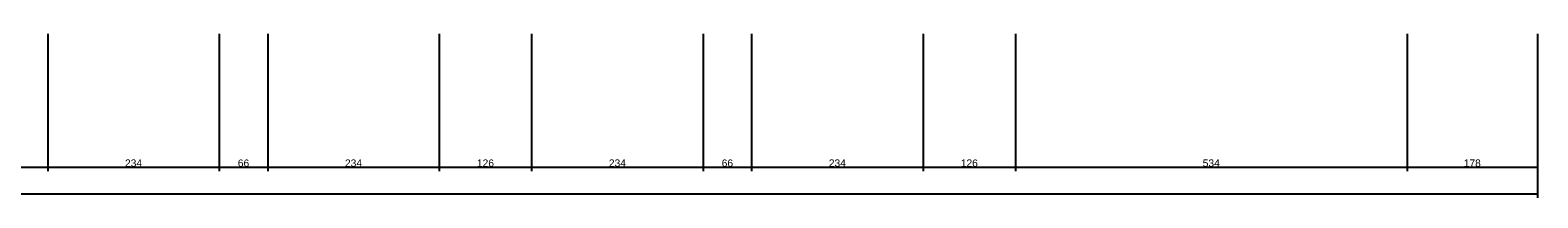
# Model space of a CAD drawing. Header units: millimetres. Extents: x 126553 to 403692, y -95821 to 38049.
# Tile 42 of 256: x 162936 to 164993, y -24824 to -24594. Entities that reach past the tile are written whole.
import ezdxf

# ---------------------------------------------------------------- set-up
doc = ezdxf.new("R2010")
doc.units = ezdxf.units.MM
doc.layers.add('11_wymiary', color=55, linetype='Continuous')
doc.layers.add('11_wymiary @ 50', color=55, linetype='Continuous')
doc.styles.add('11_RJ', font='arial.ttf')
doc.dimstyles.new('11_RJ (cc)', dxfattribs={"dimtxt": 0.2, "dimasz": 0.001, "dimexe": 0.1, "dimexo": 0.1, "dimgap": 0.02, "dimtad": 1, "dimdec": 1, "dimrnd": 0.5, "dimzin": 12, "dimdsep": 46, "dimtxsty": '11_RJ', "dimblk": 'OBLIQUE', "dimcen": 0, "dimdle": 0.01, "dimclrd": 256, "dimclre": 256, "dimclrt": 2, "dimazin": 3, "dimtfac": 1, "dimtdec": 1, "dimtofl": 0, "dimtmove": 0, "dimatfit": 3, "dimldrblk": 'DOT', "dimfxl": 1, "dimtolj": 1, "dimtzin": 13, "dimarcsym": 0})

# ---------------------------------------------------------------- blocks, each defined once
blk = doc.blocks.new('_Oblique')
at = {"color": 0, "linetype": 'ByBlock', "lineweight": -2}
blk.add_line((-0.5, -0.5), (0.5, 0.5), dxfattribs=at)
blk = doc.blocks.new('*D1178')
at = {"layer": '11_wymiary', "lineweight": -2, "transparency": 16777216}
for p, q in [((164814.4, -24599.2), (164814.4, -24787.4)), ((164992.4, -24599.2), (164992.4, -24787.4)), ((164992.9, -24782.4), (164813.9, -24782.4))]:
    blk.add_line(p, q, dxfattribs=at)
at = {"layer": 'Defpoints', "color": 0, "transparency": 16777216}
for p in [(164814.4, -24594.2), (164992.4, -24594.2), (164814.4, -24782.4)]:
    blk.add_point(p, dxfattribs=at)
at = {"layer": '11_wymiary', "lineweight": -2, "transparency": 16777216, "xscale": 0.05, "yscale": 0.05, "zscale": 0.05, "rotation": 180}
blk.add_blockref('_Oblique', (164814.4, -24782.4), dxfattribs=at)
at = {"layer": '11_wymiary', "lineweight": -2, "transparency": 16777216, "xscale": 0.05, "yscale": 0.05, "zscale": 0.05}
blk.add_blockref('_Oblique', (164992.4, -24782.4), dxfattribs=at)
at = {"layer": '11_wymiary', "color": 2, "transparency": 16777216, "insert": (164903.4, -24776.3), "char_height": 10, "attachment_point": 5, "style": '11_RJ'}
blk.add_mtext('\\A1;178', dxfattribs=at)
blk = doc.blocks.new('_Dot')
at = {"color": 0, "linetype": 'ByBlock', "lineweight": -2}
blk.add_line((-0.5, 0), (-1, 0), dxfattribs=at)
at = {"color": 0, "linetype": 'ByBlock', "const_width": 0.5}
blk.add_lwpolyline([(-0.25, 0, 1), (0.25, 0, 1)], format="xyb", close=True, dxfattribs=at)
blk = doc.blocks.new('*D1179')
at = {"layer": '11_wymiary', "lineweight": -2, "transparency": 16777216}
for p, q in [((164280.4, -24599.2), (164280.4, -24787.4)), ((164814.4, -24599.2), (164814.4, -24787.4)), ((164814.9, -24782.4), (164279.9, -24782.4))]:
    blk.add_line(p, q, dxfattribs=at)
at = {"layer": 'Defpoints', "color": 0, "transparency": 16777216}
for p in [(164280.4, -24594.2), (164814.4, -24594.2), (164280.4, -24782.4)]:
    blk.add_point(p, dxfattribs=at)
at = {"layer": '11_wymiary', "lineweight": -2, "transparency": 16777216, "xscale": 0.05, "yscale": 0.05, "zscale": 0.05, "rotation": 180}
blk.add_blockref('_Oblique', (164280.4, -24782.4), dxfattribs=at)
at = {"layer": '11_wymiary', "lineweight": -2, "transparency": 16777216, "xscale": 0.05, "yscale": 0.05, "zscale": 0.05}
blk.add_blockref('_Oblique', (164814.4, -24782.4), dxfattribs=at)
at = {"layer": '11_wymiary', "color": 2, "transparency": 16777216, "insert": (164547.4, -24776.3), "char_height": 10, "attachment_point": 5, "style": '11_RJ'}
blk.add_mtext('\\A1;534', dxfattribs=at)
blk = doc.blocks.new('*D1180')
at = {"layer": '11_wymiary', "lineweight": -2, "transparency": 16777216}
for p, q in [((164154.4, -24599.2), (164154.4, -24787.4)), ((164280.4, -24599.2), (164280.4, -24787.4)), ((164280.9, -24782.4), (164153.9, -24782.4))]:
    blk.add_line(p, q, dxfattribs=at)
at = {"layer": 'Defpoints', "color": 0, "transparency": 16777216}
for p in [(164154.4, -24594.2), (164280.4, -24594.2), (164154.4, -24782.4)]:
    blk.add_point(p, dxfattribs=at)
at = {"layer": '11_wymiary', "lineweight": -2, "transparency": 16777216, "xscale": 0.05, "yscale": 0.05, "zscale": 0.05, "rotation": 180}
blk.add_blockref('_Oblique', (164154.4, -24782.4), dxfattribs=at)
at = {"layer": '11_wymiary', "lineweight": -2, "transparency": 16777216, "xscale": 0.05, "yscale": 0.05, "zscale": 0.05}
blk.add_blockref('_Oblique', (164280.4, -24782.4), dxfattribs=at)
at = {"layer": '11_wymiary', "color": 2, "transparency": 16777216, "insert": (164217.4, -24776.3), "char_height": 10, "attachment_point": 5, "style": '11_RJ'}
blk.add_mtext('\\A1;126', dxfattribs=at)
blk = doc.blocks.new('*D1181')
at = {"layer": '11_wymiary', "lineweight": -2, "transparency": 16777216}
for p, q in [((163920.4, -24599.2), (163920.4, -24787.4)), ((164154.4, -24599.2), (164154.4, -24787.4)), ((164154.9, -24782.4), (163919.9, -24782.4))]:
    blk.add_line(p, q, dxfattribs=at)
at = {"layer": 'Defpoints', "color": 0, "transparency": 16777216}
for p in [(163920.4, -24594.2), (164154.4, -24594.2), (163920.4, -24782.4)]:
    blk.add_point(p, dxfattribs=at)
at = {"layer": '11_wymiary', "lineweight": -2, "transparency": 16777216, "xscale": 0.05, "yscale": 0.05, "zscale": 0.05, "rotation": 180}
blk.add_blockref('_Oblique', (163920.4, -24782.4), dxfattribs=at)
at = {"layer": '11_wymiary', "lineweight": -2, "transparency": 16777216, "xscale": 0.05, "yscale": 0.05, "zscale": 0.05}
blk.add_blockref('_Oblique', (164154.4, -24782.4), dxfattribs=at)
at = {"layer": '11_wymiary', "color": 2, "transparency": 16777216, "insert": (164037.4, -24776.3), "char_height": 10, "attachment_point": 5, "style": '11_RJ'}
blk.add_mtext('\\A1;234', dxfattribs=at)
blk = doc.blocks.new('*D1182')
at = {"layer": '11_wymiary', "lineweight": -2, "transparency": 16777216}
for p, q in [((163854.4, -24599.2), (163854.4, -24787.4)), ((163920.4, -24599.2), (163920.4, -24787.4)), ((163920.9, -24782.4), (163853.9, -24782.4))]:
    blk.add_line(p, q, dxfattribs=at)
at = {"layer": 'Defpoints', "color": 0, "transparency": 16777216}
for p in [(163854.4, -24594.2), (163920.4, -24594.2), (163854.4, -24782.4)]:
    blk.add_point(p, dxfattribs=at)
at = {"layer": '11_wymiary', "lineweight": -2, "transparency": 16777216, "xscale": 0.05, "yscale": 0.05, "zscale": 0.05, "rotation": 180}
blk.add_blockref('_Oblique', (163854.4, -24782.4), dxfattribs=at)
at = {"layer": '11_wymiary', "lineweight": -2, "transparency": 16777216, "xscale": 0.05, "yscale": 0.05, "zscale": 0.05}
blk.add_blockref('_Oblique', (163920.4, -24782.4), dxfattribs=at)
at = {"layer": '11_wymiary', "color": 2, "transparency": 16777216, "insert": (163887.4, -24776.3), "char_height": 10, "attachment_point": 5, "style": '11_RJ'}
blk.add_mtext('\\A1;66', dxfattribs=at)
blk = doc.blocks.new('*D1183')
at = {"layer": '11_wymiary', "lineweight": -2, "transparency": 16777216}
for p, q in [((163620.4, -24599.2), (163620.4, -24787.4)), ((163854.4, -24599.2), (163854.4, -24787.4)), ((163854.9, -24782.4), (163619.9, -24782.4))]:
    blk.add_line(p, q, dxfattribs=at)
at = {"layer": 'Defpoints', "color": 0, "transparency": 16777216}
for p in [(163620.4, -24594.2), (163854.4, -24594.2), (163620.4, -24782.4)]:
    blk.add_point(p, dxfattribs=at)
at = {"layer": '11_wymiary', "lineweight": -2, "transparency": 16777216, "xscale": 0.05, "yscale": 0.05, "zscale": 0.05, "rotation": 180}
blk.add_blockref('_Oblique', (163620.4, -24782.4), dxfattribs=at)
at = {"layer": '11_wymiary', "lineweight": -2, "transparency": 16777216, "xscale": 0.05, "yscale": 0.05, "zscale": 0.05}
blk.add_blockref('_Oblique', (163854.4, -24782.4), dxfattribs=at)
at = {"layer": '11_wymiary', "color": 2, "transparency": 16777216, "insert": (163737.4, -24776.3), "char_height": 10, "attachment_point": 5, "style": '11_RJ'}
blk.add_mtext('\\A1;234', dxfattribs=at)
blk = doc.blocks.new('*D1184')
at = {"layer": '11_wymiary', "lineweight": -2, "transparency": 16777216}
for p, q in [((163494.4, -24599.2), (163494.4, -24787.4)), ((163620.4, -24599.2), (163620.4, -24787.4)), ((163620.9, -24782.4), (163493.9, -24782.4))]:
    blk.add_line(p, q, dxfattribs=at)
at = {"layer": 'Defpoints', "color": 0, "transparency": 16777216}
for p in [(163494.4, -24594.2), (163620.4, -24594.2), (163494.4, -24782.4)]:
    blk.add_point(p, dxfattribs=at)
at = {"layer": '11_wymiary', "lineweight": -2, "transparency": 16777216, "xscale": 0.05, "yscale": 0.05, "zscale": 0.05, "rotation": 180}
blk.add_blockref('_Oblique', (163494.4, -24782.4), dxfattribs=at)
at = {"layer": '11_wymiary', "lineweight": -2, "transparency": 16777216, "xscale": 0.05, "yscale": 0.05, "zscale": 0.05}
blk.add_blockref('_Oblique', (163620.4, -24782.4), dxfattribs=at)
at = {"layer": '11_wymiary', "color": 2, "transparency": 16777216, "insert": (163557.4, -24776.3), "char_height": 10, "attachment_point": 5, "style": '11_RJ'}
blk.add_mtext('\\A1;126', dxfattribs=at)
blk = doc.blocks.new('*D1185')
at = {"layer": '11_wymiary', "lineweight": -2, "transparency": 16777216}
for p, q in [((163260.4, -24599.2), (163260.4, -24787.4)), ((163494.4, -24599.2), (163494.4, -24787.4)), ((163494.9, -24782.4), (163259.9, -24782.4))]:
    blk.add_line(p, q, dxfattribs=at)
at = {"layer": 'Defpoints', "color": 0, "transparency": 16777216}
for p in [(163260.4, -24594.2), (163494.4, -24594.2), (163260.4, -24782.4)]:
    blk.add_point(p, dxfattribs=at)
at = {"layer": '11_wymiary', "lineweight": -2, "transparency": 16777216, "xscale": 0.05, "yscale": 0.05, "zscale": 0.05, "rotation": 180}
blk.add_blockref('_Oblique', (163260.4, -24782.4), dxfattribs=at)
at = {"layer": '11_wymiary', "lineweight": -2, "transparency": 16777216, "xscale": 0.05, "yscale": 0.05, "zscale": 0.05}
blk.add_blockref('_Oblique', (163494.4, -24782.4), dxfattribs=at)
at = {"layer": '11_wymiary', "color": 2, "transparency": 16777216, "insert": (163377.4, -24776.3), "char_height": 10, "attachment_point": 5, "style": '11_RJ'}
blk.add_mtext('\\A1;234', dxfattribs=at)
blk = doc.blocks.new('*D1186')
at = {"layer": '11_wymiary', "lineweight": -2, "transparency": 16777216}
for p, q in [((163194.4, -24599.2), (163194.4, -24787.4)), ((163260.4, -24599.2), (163260.4, -24787.4)), ((163260.9, -24782.4), (163193.9, -24782.4))]:
    blk.add_line(p, q, dxfattribs=at)
at = {"layer": 'Defpoints', "color": 0, "transparency": 16777216}
for p in [(163194.4, -24594.2), (163260.4, -24594.2), (163194.4, -24782.4)]:
    blk.add_point(p, dxfattribs=at)
at = {"layer": '11_wymiary', "lineweight": -2, "transparency": 16777216, "xscale": 0.05, "yscale": 0.05, "zscale": 0.05, "rotation": 180}
blk.add_blockref('_Oblique', (163194.4, -24782.4), dxfattribs=at)
at = {"layer": '11_wymiary', "lineweight": -2, "transparency": 16777216, "xscale": 0.05, "yscale": 0.05, "zscale": 0.05}
blk.add_blockref('_Oblique', (163260.4, -24782.4), dxfattribs=at)
at = {"layer": '11_wymiary', "color": 2, "transparency": 16777216, "insert": (163227.4, -24776.3), "char_height": 10, "attachment_point": 5, "style": '11_RJ'}
blk.add_mtext('\\A1;66', dxfattribs=at)
blk = doc.blocks.new('*D1187')
at = {"layer": '11_wymiary', "lineweight": -2, "transparency": 16777216}
for p, q in [((162960.4, -24599.2), (162960.4, -24787.4)), ((163194.4, -24599.2), (163194.4, -24787.4)), ((163194.9, -24782.4), (162959.9, -24782.4))]:
    blk.add_line(p, q, dxfattribs=at)
at = {"layer": 'Defpoints', "color": 0, "transparency": 16777216}
for p in [(162960.4, -24594.2), (163194.4, -24594.2), (162960.4, -24782.4)]:
    blk.add_point(p, dxfattribs=at)
at = {"layer": '11_wymiary', "lineweight": -2, "transparency": 16777216, "xscale": 0.05, "yscale": 0.05, "zscale": 0.05, "rotation": 180}
blk.add_blockref('_Oblique', (162960.4, -24782.4), dxfattribs=at)
at = {"layer": '11_wymiary', "lineweight": -2, "transparency": 16777216, "xscale": 0.05, "yscale": 0.05, "zscale": 0.05}
blk.add_blockref('_Oblique', (163194.4, -24782.4), dxfattribs=at)
at = {"layer": '11_wymiary', "color": 2, "transparency": 16777216, "insert": (163077.4, -24776.3), "char_height": 10, "attachment_point": 5, "style": '11_RJ'}
blk.add_mtext('\\A1;234', dxfattribs=at)
blk = doc.blocks.new('*D1188')
at = {"layer": '11_wymiary', "lineweight": -2, "transparency": 16777216}
for p, q in [((162834.4, -24599.3), (162834.4, -24787.4)), ((162960.4, -24599.2), (162960.4, -24787.4)), ((162960.9, -24782.4), (162833.9, -24782.4))]:
    blk.add_line(p, q, dxfattribs=at)
at = {"layer": 'Defpoints', "color": 0, "transparency": 16777216}
for p in [(162834.4, -24594.3), (162960.4, -24594.2), (162834.4, -24782.4)]:
    blk.add_point(p, dxfattribs=at)
at = {"layer": '11_wymiary', "lineweight": -2, "transparency": 16777216, "xscale": 0.05, "yscale": 0.05, "zscale": 0.05, "rotation": 180}
blk.add_blockref('_Oblique', (162834.4, -24782.4), dxfattribs=at)
at = {"layer": '11_wymiary', "lineweight": -2, "transparency": 16777216, "xscale": 0.05, "yscale": 0.05, "zscale": 0.05}
blk.add_blockref('_Oblique', (162960.4, -24782.4), dxfattribs=at)
at = {"layer": '11_wymiary', "color": 2, "transparency": 16777216, "insert": (162897.4, -24776.3), "char_height": 10, "attachment_point": 5, "style": '11_RJ'}
blk.add_mtext('\\A1;126', dxfattribs=at)
blk = doc.blocks.new('*D1207')
at = {"layer": '11_wymiary', "lineweight": -2, "transparency": 16777216}
for p, q in [((159856.4, -24599.2), (159856.4, -24823.9)), ((164992.4, -24599.2), (164992.4, -24823.9)), ((164992.9, -24818.9), (159855.9, -24818.9))]:
    blk.add_line(p, q, dxfattribs=at)
at = {"layer": 'Defpoints', "color": 0, "transparency": 16777216}
for p in [(159856.4, -24594.2), (164992.4, -24594.2), (159856.4, -24818.9)]:
    blk.add_point(p, dxfattribs=at)
at = {"layer": '11_wymiary', "lineweight": -2, "transparency": 16777216, "xscale": 0.05, "yscale": 0.05, "zscale": 0.05, "rotation": 180}
blk.add_blockref('_Oblique', (159856.4, -24818.9), dxfattribs=at)
at = {"layer": '11_wymiary', "lineweight": -2, "transparency": 16777216, "xscale": 0.05, "yscale": 0.05, "zscale": 0.05}
blk.add_blockref('_Oblique', (164992.4, -24818.9), dxfattribs=at)
at = {"layer": '11_wymiary', "color": 2, "transparency": 16777216, "insert": (162424.4, -24812.8), "char_height": 10, "attachment_point": 5, "style": '11_RJ'}
blk.add_mtext('\\A1;5136', dxfattribs=at)

msp = doc.modelspace()

# ---------------------------------------------------------------- dimensions: what is measured, and where the dimension line sits
at = {"layer": '11_wymiary @ 50'}
for base, p1, p2, picture, middle in [((159856.36721, -24818.88031), (164992.36721, -24594.24344), (159856.36721, -24594.24344), '*D1207', (162424.36721, -24812.77116)), ((162834.35286, -24782.41342), (162960.36721, -24594.24344), (162834.35286, -24594.25522), '*D1188', (162897.36003, -24776.30769)), ((162960.36721, -24782.41342), (163194.36721, -24594.24344), (162960.36721, -24594.24344), '*D1187', (163077.36721, -24776.30428)), ((163194.36721, -24782.41342), (163260.36721, -24594.24345), (163194.36721, -24594.24344), '*D1186', (163227.36721, -24776.30769)), ((163260.36721, -24782.41342), (163494.36721, -24594.24345), (163260.36721, -24594.24345), '*D1185', (163377.36721, -24776.30428)), ((163494.36721, -24782.41342), (163620.36721, -24594.24344), (163494.36721, -24594.24345), '*D1184', (163557.36721, -24776.30769)), ((163620.36721, -24782.41342), (163854.36721, -24594.24344), (163620.36721, -24594.24344), '*D1183', (163737.36721, -24776.30428)), ((163854.36721, -24782.41342), (163920.36721, -24594.24344), (163854.36721, -24594.24344), '*D1182', (163887.36721, -24776.30769)), ((163920.36721, -24782.41342), (164154.36721, -24594.24344), (163920.36721, -24594.24344), '*D1181', (164037.36721, -24776.30428)), ((164154.36721, -24782.41342), (164280.36721, -24594.24344), (164154.36721, -24594.24344), '*D1180', (164217.36721, -24776.30769)), ((164280.36721, -24782.41342), (164814.36721, -24594.24344), (164280.36721, -24594.24344), '*D1179', (164547.36721, -24776.30428)), ((164814.36721, -24782.41342), (164992.36721, -24594.24344), (164814.36721, -24594.24344), '*D1178', (164903.36721, -24776.30769))]:
    dim = msp.add_linear_dim(base=base, p1=p1, p2=p2, dimstyle='11_RJ (cc)', override={"dimscale": 50, "dimtix": 0, "dimtofl": 0, "dimtmove": 0, "dimatfit": 3}, dxfattribs=at)
    dim.commit()
    dim.dimension.update_dxf_attribs({"geometry": picture, "text_midpoint": middle})

doc.saveas('drawing.dxf')
